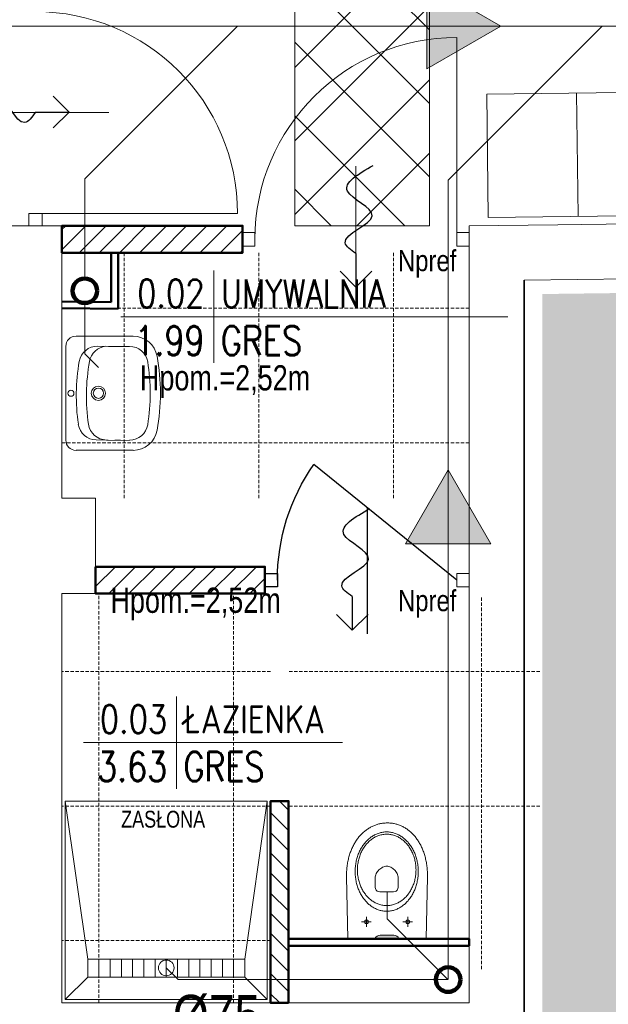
# Model space of a CAD drawing. Header units: millimetres. Extents: x -523 to 1404227, y -783705 to 1038705.
# Tile 105 of 256: x 448706 to 451329, y 138032 to 142422. Entities that reach past the tile are written whole.
import ezdxf
from ezdxf.enums import TextEntityAlignment as Align

# ---------------------------------------------------------------- set-up
doc = ezdxf.new("R2010")
doc.units = ezdxf.units.MM
doc.linetypes.add('DASHEDX2', pattern=[1.5, 1, -0.5])
doc.linetypes.add('DIVIDEX2', pattern=[2.5, 1, -0.5, 0, -0.5, 0, -0.5])
for name, color, linetype, lineweight in [('2. Obrys', 7, 'Continuous', 30), ('BA_drz', 7, 'Continuous', 18), ('BA_KS_ist.', 34, 'Continuous', 13), ('BA_met', 7, 'Continuous', 18), ('BA_txs', 2, 'Continuous', 18), ('Cienka', 7, 'Continuous', 18), ('MM_KS_OPISY', 7, 'Continuous', 9), ('mm_sprężone', 7, 'Continuous', 50), ('mm_Wentylacja', 5, 'Continuous', 50), ('mm_wentylacja_bloki', 7, 'Continuous', 18), ('PG_PRZERYWANE_ŚREDNIE', 1, 'DASHEDX2', 18), ('PG_WIDOKOWE_CIENKIE', 7, 'Continuous', 18), ('PG_WYPOSAŻENIE', 1, 'Continuous', 18), ('PG_ŚCIANY_DZIAŁOWE', 3, 'Continuous', 18), ('PG_ŚCIANY_SŁUPY', 4, 'Continuous', 35), ('Przekrojowa', 60, 'Continuous', 18), ('WYPOSAŻENIE GARAŻU', 253, 'Continuous', 5)]:
    doc.layers.add(name, color=color, linetype=linetype, lineweight=lineweight)
doc.styles.add('BIKTC', font='bikromsw.shx', dxfattribs={"width": 0.8})
doc.styles.add('BIKTS', font='bikromsw.shx', dxfattribs={"width": 0.85})
doc.styles.add('ROMANS', font='romans', dxfattribs={"width": 0.7})
doc.styles.get("Standard").update_dxf_attribs({"font": 'arial.ttf'})

# ---------------------------------------------------------------- blocks, each defined once
blk = doc.blocks.new('A$Cf7835451')
at = {"layer": 'PG_WIDOKOWE_CIENKIE', "lineweight": 18}
for p, q in [((29.97, 50.9), (4.55, 50.9)), ((0, 4.55), (0, 46.36)), ((13.56, 46.28), (18.9, 46.36)), ((17.27, 46.25), (17.27, 46.33)), ((18.09, 46.3), (28.43, 46.46)), ((19.09, 46.31), (19.09, 46.36)), ((24.43, 46.36), (21.8, 46.36)), ((21.8, 46.36), (21.8, 46.36)), ((21.82, 46.36), (21.82, 46.36)), ((22.54, 46.36), (22.54, 46.41)), ((23.62, 46.36), (23.62, 46.38)), ((14.2, 4.47), (19.54, 4.55)), ((17.27, 4.51), (17.27, 4.6)), ((28.43, 4.55), (19.09, 4.55)), ((29.97, 0), (4.55, 0))]:
    blk.add_line(p, q, dxfattribs=at)
for centre, radius in [((2.27, 25.45), 1.36), ((14.54, 25.45), 3.18), ((14.54, 25.45), 2.27)]:
    blk.add_circle(centre, radius, dxfattribs=at)
for centre, radius, start, end in [((4.55, 46.36), 4.55, 90, 180), ((29.97, 40), 10.91, 10.2403, 90), ((13.68, 38.1), 8.18, 90.8747, 171.7206), ((18.21, 38.12), 8.18, 90.8747, 171.7206), ((28.43, 38.18), 8.18, 9.1541, 90), ((-50.54, 25.45), 92.72, 349.7597, 10.2403), ((92.84, 26.58), 88.17, 171.7206, 190.0289), ((97.37, 26.6), 88.17, 171.7206, 190.0289), ((-50.54, 25.45), 88.17, 350.8459, 9.1541), ((14.07, 12.65), 8.18, 190.0289, 270.8747), ((18.6, 12.67), 8.18, 190.0289, 264.7924), ((28.43, 12.73), 8.18, 270, 350.8459), ((29.97, 10.91), 10.91, 270, 349.7597), ((4.55, 4.55), 4.55, 180, 270)]:
    blk.add_arc(centre, radius, start, end, dxfattribs=at)
blk = doc.blocks.new('jamb')
blk.add_lwpolyline([(-0.5, -0.5), (-0.5, 0.5), (0.5, 0.5), (0.5, -0.5)], close=True)
blk = doc.blocks.new('dr1h901')
at = {"color": 0}
blk.add_line((-0.5, 0), (-0.5, 1), dxfattribs=at)
blk.add_line((0, 0.3622), (0, -0.2655))
blk.add_arc((-0.5, 0), 1, 0, 90, dxfattribs=at)
blk = doc.blocks.new('A$C6b6b2cc1')
at = {"color": 5, "lineweight": 20}
for p, q in [((17.9, 91), (29.9, 91)), ((17.9, 0), (29.9, 0))]:
    blk.add_line(p, q, dxfattribs=at)
for p, q in [((20.9, 85.5), (20.9, 91)), ((20.9, 91), (26.9, 91)), ((26.9, 91), (26.9, 85.5)), ((26.9, 85.5), (20.9, 85.5))]:
    blk.add_line(p, q)
at = {"color": 0, "extrusion": (0, 0, -1)}
blk.add_line((23.9, 5.5), (75.47, 69.26), dxfattribs=at)
at = {"extrusion": (0, 0, -1)}
blk.add_line((56.49, 45.5), (0, 45.5), dxfattribs=at)
at = {"color": 0, "extrusion": (0, 0, -1)}
blk.add_arc((-23.9, -4.5), 90, 90, 124.9595, dxfattribs=at)
at = {"layer": 'WYPOSAŻENIE GARAŻU', "color": 240, "xscale": 5.5, "yscale": 5.999999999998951, "zscale": 5.5, "rotation": 90}
blk.add_blockref('jamb', (23.9, 2.75), dxfattribs=at)
blk = doc.blocks.new('bikmet')
blk.add_line((0, 1.65), (0, -1.65))
at = {"style": 'ROMANS', "width": 0.8}
blk.add_attdef('NRPOM', text='', height=1, dxfattribs=at).set_placement((-0.333, 0.333), align=Align.RIGHT)
blk.add_attdef('NWAPOM', (0.25, 0.333), '', height=1, dxfattribs=at)
blk.add_attdef('RAREA', text='', height=1.042, dxfattribs=at).set_placement((-0.333, -0.333), align=Align.TOP_RIGHT)
blk.add_attdef('PODLOGA', text='', height=1.042, dxfattribs=at).set_placement((0.25, -0.333), align=Align.TOP_LEFT)
blk = doc.blocks.new('A$C9dc6be50')
at = {"lineweight": 18}
h = blk.add_hatch(color=1, dxfattribs=at)
h.dxf.hatch_style = 1
h.paths.add_polyline_path([(1.64, 21.13), (1.53, 21.9), (1.25, 22.52), (0.86, 22.98), (0.42, 23.27), (0, 23.37), (0, 12.77), (0.42, 12.87), (0.86, 13.16), (1.25, 13.62), (1.53, 14.24), (1.64, 15.01)])
at = {"color": 1, "lineweight": 13}
for p, q in [((27.71, 36.15), (0, 35.6)), ((28.32, 36.15), (27.71, 36.15)), ((28.92, 36.14), (28.32, 36.15)), ((29.52, 36.12), (28.92, 36.14)), ((30.11, 36.09), (29.52, 36.12)), ((30.69, 36.05), (30.11, 36.09)), ((31.27, 36), (30.69, 36.05)), ((31.84, 35.94), (31.27, 36)), ((32.4, 35.88), (31.84, 35.94)), ((32.96, 35.8), (32.4, 35.88)), ((33.51, 35.72), (32.96, 35.8)), ((34.05, 35.63), (33.51, 35.72)), ((34.59, 35.53), (34.05, 35.63)), ((35.12, 35.42), (34.59, 35.53)), ((35.65, 35.3), (35.12, 35.42)), ((36.16, 35.17), (35.65, 35.3)), ((36.67, 35.04), (36.16, 35.17)), ((22.36, 30.6), (22.83, 30.77)), ((22.83, 30.77), (23.31, 30.94)), ((23.31, 30.94), (23.79, 31.09)), ((23.79, 31.09), (24.28, 31.23)), ((24.28, 31.23), (24.78, 31.36)), ((24.78, 31.36), (25.29, 31.48)), ((25.29, 31.48), (25.8, 31.59)), ((25.8, 31.59), (26.31, 31.69)), ((26.31, 31.69), (26.83, 31.77)), ((26.83, 31.77), (27.36, 31.84)), ((27.09, 30.64), (27.6, 30.73)), ((27.36, 31.84), (27.89, 31.9)), ((27.6, 30.73), (28.12, 30.81)), ((27.89, 31.9), (28.43, 31.94)), ((28.12, 30.81), (28.65, 30.88)), ((28.43, 31.94), (28.97, 31.98)), ((28.65, 30.88), (29.18, 30.93)), ((28.97, 31.98), (29.52, 32)), ((29.18, 30.93), (29.72, 30.97)), ((29.52, 32), (30.07, 32)), ((29.72, 30.97), (30.26, 30.99)), ((30.07, 32), (30.62, 32)), ((30.26, 30.99), (30.8, 31)), ((30.62, 32), (31.16, 31.98)), ((30.8, 31), (30.8, 30.99)), ((30.8, 31), (31.35, 30.99)), ((31.16, 31.98), (31.7, 31.94)), ((31.35, 30.99), (31.89, 30.97)), ((31.7, 31.94), (32.24, 31.9)), ((31.89, 30.97), (32.43, 30.93)), ((32.24, 31.9), (32.77, 31.84)), ((32.43, 30.93), (32.96, 30.88)), ((32.77, 31.84), (33.3, 31.77)), ((32.96, 30.88), (33.48, 30.81)), ((33.3, 31.77), (33.82, 31.69)), ((33.48, 30.81), (34, 30.73)), ((33.82, 31.69), (34.33, 31.59)), ((34, 30.73), (34.52, 30.64)), ((34.33, 31.59), (34.84, 31.48)), ((34.84, 31.48), (35.35, 31.36)), ((35.35, 31.36), (35.85, 31.23)), ((35.85, 31.23), (36.34, 31.09)), ((36.34, 31.09), (36.82, 30.94)), ((37.17, 34.9), (36.67, 35.04)), ((36.82, 30.94), (37.3, 30.77)), ((37.67, 34.75), (37.17, 34.9)), ((37.3, 30.77), (37.77, 30.6)), ((38.16, 34.59), (37.67, 34.75)), ((38.64, 34.43), (38.16, 34.59)), ((39.11, 34.26), (38.64, 34.43)), ((39.58, 34.08), (39.11, 34.26)), ((40.04, 33.89), (39.58, 34.08)), ((40.49, 33.7), (40.04, 33.89)), ((40.93, 33.5), (40.49, 33.7)), ((41.37, 33.29), (40.93, 33.5)), ((41.79, 33.08), (41.37, 33.29)), ((42.21, 32.85), (41.79, 33.08)), ((42.63, 32.63), (42.21, 32.85)), ((43.03, 32.39), (42.63, 32.63)), ((43.42, 32.15), (43.03, 32.39)), ((43.81, 31.9), (43.42, 32.15)), ((44.19, 31.65), (43.81, 31.9)), ((44.56, 31.39), (44.19, 31.65)), ((44.92, 31.13), (44.56, 31.39)), ((45.28, 30.86), (44.92, 31.13)), ((45.62, 30.58), (45.28, 30.86)), ((9.87, 27.32), (5.37, 27.32)), ((6.91, 27.73), (6.8, 27.32)), ((6.8, 27.32), (6.91, 26.91)), ((7.21, 28.03), (6.91, 27.73)), ((6.91, 26.91), (7.21, 26.62)), ((7.62, 28.14), (7.21, 28.03)), ((7.21, 26.62), (7.62, 26.5)), ((7.62, 29.5), (7.62, 25.14)), ((8.03, 28.03), (7.62, 28.14)), ((7.62, 26.5), (8.03, 26.62)), ((8.32, 27.73), (8.03, 28.03)), ((8.03, 26.62), (8.32, 26.91)), ((8.44, 27.32), (8.32, 27.73)), ((8.32, 26.91), (8.44, 27.32)), ((15.73, 26.17), (16.04, 26.5)), ((16.04, 26.5), (16.36, 26.82)), ((16.36, 26.82), (16.69, 27.13)), ((16.69, 27.13), (17.03, 27.44)), ((17.03, 27.44), (17.38, 27.73)), ((17.38, 27.73), (17.75, 28.02)), ((17.75, 28.02), (18.12, 28.3)), ((18.12, 28.3), (18.5, 28.57)), ((18.5, 28.57), (18.9, 28.83)), ((18.53, 26.24), (18.86, 26.56)), ((18.86, 26.56), (19.2, 26.87)), ((18.9, 28.83), (19.3, 29.09)), ((19.2, 26.87), (19.56, 27.17)), ((19.3, 29.09), (19.71, 29.33)), ((19.56, 27.17), (19.92, 27.46)), ((19.71, 29.33), (20.13, 29.57)), ((19.92, 27.46), (20.3, 27.74)), ((20.13, 29.57), (20.56, 29.79)), ((20.3, 27.74), (20.69, 28.01)), ((20.56, 29.79), (21, 30.01)), ((20.69, 28.01), (21.09, 28.27)), ((21, 30.01), (21.45, 30.22)), ((21.09, 28.27), (21.5, 28.52)), ((21.45, 30.22), (21.9, 30.41)), ((21.5, 28.52), (21.92, 28.76)), ((21.9, 30.41), (22.36, 30.6)), ((21.92, 28.76), (22.34, 28.99)), ((22.34, 28.99), (22.78, 29.21)), ((22.78, 29.21), (23.23, 29.42)), ((23.23, 29.42), (23.68, 29.62)), ((23.68, 29.62), (24.15, 29.8)), ((24.15, 29.8), (24.62, 29.97)), ((24.62, 29.97), (25.1, 30.13)), ((25.1, 30.13), (25.58, 30.28)), ((25.58, 30.28), (26.08, 30.41)), ((26.08, 30.41), (26.58, 30.53)), ((26.58, 30.53), (27.09, 30.64)), ((34.52, 30.64), (35.03, 30.53)), ((35.03, 30.53), (35.53, 30.41)), ((35.53, 30.41), (36.02, 30.28)), ((36.02, 30.28), (36.51, 30.13)), ((36.51, 30.13), (36.99, 29.97)), ((36.99, 29.97), (37.46, 29.8)), ((37.46, 29.8), (37.92, 29.62)), ((37.77, 30.6), (38.23, 30.41)), ((37.92, 29.62), (38.38, 29.42)), ((38.23, 30.41), (38.69, 30.22)), ((38.38, 29.42), (38.83, 29.21)), ((38.69, 30.22), (39.13, 30.01)), ((38.83, 29.21), (39.26, 28.99)), ((39.13, 30.01), (39.57, 29.79)), ((39.26, 28.99), (39.69, 28.76)), ((39.57, 29.79), (40, 29.57)), ((39.69, 28.76), (40.11, 28.52)), ((40, 29.57), (40.42, 29.33)), ((40.11, 28.52), (40.52, 28.27)), ((40.42, 29.33), (40.83, 29.09)), ((40.52, 28.27), (40.92, 28.01)), ((40.83, 29.09), (41.24, 28.83)), ((40.92, 28.01), (41.31, 27.74)), ((41.24, 28.83), (41.63, 28.57)), ((41.31, 27.74), (41.68, 27.46)), ((41.63, 28.57), (42.01, 28.3)), ((41.68, 27.46), (42.05, 27.17)), ((42.01, 28.3), (42.38, 28.02)), ((42.05, 27.17), (42.4, 26.87)), ((42.38, 28.02), (42.75, 27.73)), ((42.4, 26.87), (42.75, 26.56)), ((42.75, 27.73), (43.1, 27.44)), ((42.75, 26.56), (43.08, 26.24)), ((43.1, 27.44), (43.44, 27.13)), ((43.44, 27.13), (43.77, 26.82)), ((43.77, 26.82), (44.09, 26.5)), ((44.09, 26.5), (44.4, 26.17)), ((45.96, 30.3), (45.62, 30.58)), ((46.29, 30.01), (45.96, 30.3)), ((46.61, 29.71), (46.29, 30.01)), ((46.92, 29.41), (46.61, 29.71)), ((47.22, 29.11), (46.92, 29.41)), ((47.51, 28.8), (47.22, 29.11)), ((47.79, 28.49), (47.51, 28.8)), ((48.07, 28.17), (47.79, 28.49)), ((48.33, 27.84), (48.07, 28.17)), ((48.59, 27.51), (48.33, 27.84)), ((48.83, 27.18), (48.59, 27.51)), ((49.07, 26.84), (48.83, 27.18)), ((49.3, 26.5), (49.07, 26.84)), ((49.51, 26.15), (49.3, 26.5)), ((0.42, 23.27), (0, 23.37)), ((0.86, 22.98), (0.42, 23.27)), ((1.25, 22.52), (0.86, 22.98)), ((1.53, 21.9), (1.25, 22.52)), ((13.03, 21.74), (13.18, 22.14)), ((13.18, 22.14), (13.34, 22.54)), ((13.34, 22.54), (13.52, 22.93)), ((13.52, 22.93), (13.71, 23.31)), ((13.71, 23.31), (13.92, 23.69)), ((13.92, 23.69), (14.14, 24.06)), ((14.14, 24.06), (14.37, 24.43)), ((14.37, 24.43), (14.62, 24.79)), ((14.62, 24.79), (14.88, 25.15)), ((14.88, 25.15), (15.15, 25.5)), ((15.15, 25.5), (15.44, 25.84)), ((15.44, 25.84), (15.73, 26.17)), ((15.6, 21.82), (15.77, 22.22)), ((15.77, 22.22), (15.95, 22.62)), ((15.95, 22.62), (16.14, 23.02)), ((16.14, 23.02), (16.35, 23.4)), ((16.35, 23.4), (16.57, 23.78)), ((16.57, 23.78), (16.81, 24.16)), ((16.81, 24.16), (17.07, 24.52)), ((17.07, 24.52), (17.33, 24.88)), ((17.33, 24.88), (17.61, 25.23)), ((17.61, 25.23), (17.9, 25.58)), ((17.9, 25.58), (18.21, 25.91)), ((18.21, 25.91), (18.53, 26.24)), ((21.16, 21.64), (21.38, 22.17)), ((21.38, 22.17), (21.71, 22.55)), ((21.71, 22.55), (22.11, 22.8)), ((22.11, 22.8), (22.53, 22.95)), ((22.53, 22.95), (22.94, 23.02)), ((22.94, 23.02), (23.29, 23.04)), ((23.29, 23.04), (27.14, 23.05)), ((27.14, 23.05), (27.67, 23.02)), ((27.67, 23.02), (28.18, 22.93)), ((28.18, 22.93), (28.68, 22.78)), ((28.68, 22.78), (29.16, 22.58)), ((29.16, 22.58), (29.62, 22.34)), ((29.62, 22.34), (30.05, 22.06)), ((30.05, 22.06), (30.46, 21.74)), ((43.08, 26.24), (43.4, 25.91)), ((43.4, 25.91), (43.7, 25.58)), ((43.7, 25.58), (43.99, 25.23)), ((43.99, 25.23), (44.27, 24.88)), ((44.27, 24.88), (44.54, 24.52)), ((44.4, 26.17), (44.7, 25.84)), ((44.54, 24.52), (44.79, 24.16)), ((44.7, 25.84), (44.98, 25.5)), ((44.79, 24.16), (45.03, 23.78)), ((44.98, 25.5), (45.25, 25.15)), ((45.03, 23.78), (45.26, 23.4)), ((45.25, 25.15), (45.51, 24.79)), ((45.26, 23.4), (45.47, 23.02)), ((45.47, 23.02), (45.66, 22.62)), ((45.51, 24.79), (45.76, 24.43)), ((45.66, 22.62), (45.84, 22.22)), ((45.76, 24.43), (45.99, 24.06)), ((45.84, 22.22), (46, 21.82)), ((45.99, 24.06), (46.21, 23.69)), ((46.21, 23.69), (46.42, 23.31)), ((46.42, 23.31), (46.61, 22.93)), ((46.61, 22.93), (46.79, 22.54)), ((46.79, 22.54), (46.95, 22.14)), ((46.95, 22.14), (47.1, 21.74)), ((49.72, 25.8), (49.51, 26.15)), ((49.92, 25.45), (49.72, 25.8)), ((50.11, 25.09), (49.92, 25.45)), ((50.29, 24.73), (50.11, 25.09)), ((50.46, 24.36), (50.29, 24.73)), ((50.62, 23.99), (50.46, 24.36)), ((50.76, 23.62), (50.62, 23.99)), ((50.9, 23.24), (50.76, 23.62)), ((51.03, 22.86), (50.9, 23.24)), ((51.15, 22.47), (51.03, 22.86)), ((51.26, 22.09), (51.15, 22.47)), ((51.35, 21.7), (51.26, 22.09)), ((1.64, 21.13), (1.53, 21.9)), ((1.64, 15.01), (1.64, 21.13)), ((12.37, 17.94), (12.38, 18.38)), ((12.38, 17.5), (12.37, 17.94)), ((12.38, 18.38), (12.4, 18.81)), ((12.4, 18.81), (12.45, 19.24)), ((12.45, 19.24), (12.5, 19.67)), ((12.5, 19.67), (12.58, 20.09)), ((12.58, 20.09), (12.67, 20.51)), ((12.67, 20.51), (12.77, 20.92)), ((12.77, 20.92), (12.89, 21.33)), ((12.89, 21.33), (13.03, 21.74)), ((14.89, 17.94), (14.9, 18.39)), ((14.9, 17.49), (14.89, 17.94)), ((14.89, 17.94), (14.89, 17.94)), ((14.9, 18.39), (14.92, 18.83)), ((14.92, 18.83), (14.97, 19.27)), ((14.97, 19.27), (15.03, 19.71)), ((15.03, 19.71), (15.11, 20.14)), ((15.11, 20.14), (15.21, 20.57)), ((15.21, 20.57), (15.33, 20.99)), ((15.33, 20.99), (15.46, 21.41)), ((15.46, 21.41), (15.6, 21.82)), ((21.07, 20.93), (21.16, 21.64)), ((21.07, 18.17), (21.07, 20.93)), ((21.07, 14.95), (21.07, 18.17)), ((30.46, 21.74), (30.84, 21.39)), ((30.84, 21.39), (31.18, 21.01)), ((31.18, 21.01), (31.49, 20.6)), ((31.49, 20.6), (31.76, 20.18)), ((31.76, 20.18), (31.99, 19.74)), ((31.99, 19.74), (32.17, 19.3)), ((32.17, 19.3), (32.3, 18.85)), ((32.3, 18.85), (32.39, 18.39)), ((32.39, 18.39), (32.41, 17.94)), ((32.41, 17.94), (32.39, 17.49)), ((46, 21.82), (46.15, 21.41)), ((46.15, 21.41), (46.28, 20.99)), ((46.28, 20.99), (46.39, 20.57)), ((46.39, 20.57), (46.49, 20.14)), ((46.49, 20.14), (46.57, 19.71)), ((46.57, 19.71), (46.64, 19.27)), ((46.64, 19.27), (46.68, 18.83)), ((46.68, 18.83), (46.71, 18.39)), ((46.71, 18.39), (46.72, 17.94)), ((46.72, 17.94), (46.71, 17.49)), ((46.72, 17.94), (46.72, 17.94)), ((47.1, 21.74), (47.24, 21.33)), ((47.24, 21.33), (47.36, 20.92)), ((47.36, 20.92), (47.46, 20.51)), ((47.46, 20.51), (47.55, 20.09)), ((47.55, 20.09), (47.63, 19.67)), ((47.63, 19.67), (47.68, 19.24)), ((47.68, 19.24), (47.73, 18.81)), ((47.73, 18.81), (47.75, 18.38)), ((47.75, 18.38), (47.76, 17.94)), ((47.76, 17.94), (47.75, 17.5)), ((47.76, 17.94), (47.76, 17.94)), ((51.44, 21.31), (51.35, 21.7)), ((51.52, 20.91), (51.44, 21.31)), ((51.58, 20.51), (51.52, 20.91)), ((51.64, 20.11), (51.58, 20.51)), ((51.68, 19.71), (51.64, 20.11)), ((51.71, 19.3), (51.68, 19.71)), ((51.73, 18.9), (51.71, 19.3)), ((51.71, 17.25), (51.73, 17.66)), ((51.75, 18.49), (51.73, 18.9)), ((51.73, 17.66), (51.75, 18.07)), ((51.75, 18.07), (51.75, 18.49)), ((1.25, 13.62), (0.86, 13.16)), ((1.53, 14.24), (1.25, 13.62)), ((1.64, 15.01), (1.53, 14.24)), ((12.4, 17.07), (12.38, 17.5)), ((12.45, 16.64), (12.4, 17.07)), ((12.5, 16.21), (12.45, 16.64)), ((12.58, 15.79), (12.5, 16.21)), ((12.67, 15.37), (12.58, 15.79)), ((12.77, 14.96), (12.67, 15.37)), ((12.89, 14.55), (12.77, 14.96)), ((13.03, 14.14), (12.89, 14.55)), ((13.18, 13.74), (13.03, 14.14)), ((13.34, 13.35), (13.18, 13.74)), ((13.52, 12.96), (13.34, 13.35)), ((14.92, 17.05), (14.9, 17.49)), ((14.97, 16.61), (14.92, 17.05)), ((15.03, 16.17), (14.97, 16.61)), ((15.11, 15.74), (15.03, 16.17)), ((15.21, 15.31), (15.11, 15.74)), ((15.33, 14.89), (15.21, 15.31)), ((15.46, 14.48), (15.33, 14.89)), ((15.6, 14.06), (15.46, 14.48)), ((15.77, 13.66), (15.6, 14.06)), ((15.95, 13.26), (15.77, 13.66)), ((16.14, 12.87), (15.95, 13.26)), ((21.16, 14.24), (21.07, 14.95)), ((21.07, 14.95), (21.07, 14.94)), ((21.38, 13.7), (21.16, 14.24)), ((21.71, 13.32), (21.38, 13.7)), ((22.1, 13.07), (21.71, 13.32)), ((29.14, 13.3), (28.66, 13.1)), ((29.6, 13.54), (29.14, 13.3)), ((30.04, 13.82), (29.6, 13.54)), ((30.45, 14.14), (30.04, 13.82)), ((30.83, 14.5), (30.45, 14.14)), ((31.18, 14.88), (30.83, 14.5)), ((31.49, 15.28), (31.18, 14.88)), ((31.76, 15.7), (31.49, 15.28)), ((31.99, 16.14), (31.76, 15.7)), ((32.17, 16.59), (31.99, 16.14)), ((32.3, 17.04), (32.17, 16.59)), ((32.39, 17.49), (32.3, 17.04)), ((45.66, 13.26), (45.47, 12.87)), ((45.84, 13.66), (45.66, 13.26)), ((46, 14.06), (45.84, 13.66)), ((46.15, 14.48), (46, 14.06)), ((46.28, 14.89), (46.15, 14.48)), ((46.39, 15.31), (46.28, 14.89)), ((46.49, 15.74), (46.39, 15.31)), ((46.57, 16.17), (46.49, 15.74)), ((46.64, 16.61), (46.57, 16.17)), ((46.79, 13.35), (46.61, 12.96)), ((46.68, 17.05), (46.64, 16.61)), ((46.71, 17.49), (46.68, 17.05)), ((46.95, 13.74), (46.79, 13.35)), ((47.1, 14.14), (46.95, 13.74)), ((47.24, 14.55), (47.1, 14.14)), ((47.36, 14.96), (47.24, 14.55)), ((47.46, 15.37), (47.36, 14.96)), ((47.55, 15.79), (47.46, 15.37)), ((47.63, 16.21), (47.55, 15.79)), ((47.68, 16.64), (47.63, 16.21)), ((47.73, 17.07), (47.68, 16.64)), ((47.75, 17.5), (47.73, 17.07)), ((50.8, 12.91), (50.93, 13.29)), ((50.93, 13.29), (51.05, 13.67)), ((51.05, 13.67), (51.17, 14.06)), ((51.17, 14.06), (51.27, 14.45)), ((51.27, 14.45), (51.36, 14.84)), ((51.36, 14.84), (51.45, 15.24)), ((51.45, 15.24), (51.52, 15.64)), ((51.52, 15.64), (51.58, 16.04)), ((51.58, 16.04), (51.64, 16.44)), ((51.64, 16.44), (51.68, 16.85)), ((51.68, 16.85), (51.71, 17.25)), ((0.42, 12.87), (0, 12.77)), ((0.86, 13.16), (0.42, 12.87)), ((9.87, 8.91), (5.37, 8.91)), ((6.91, 9.32), (6.8, 8.91)), ((6.8, 8.91), (6.91, 8.5)), ((7.21, 9.62), (6.91, 9.32)), ((7.62, 9.73), (7.21, 9.62)), ((7.62, 11.09), (7.62, 6.73)), ((8.03, 9.62), (7.62, 9.73)), ((8.32, 9.32), (8.03, 9.62)), ((8.44, 8.91), (8.32, 9.32)), ((8.32, 8.5), (8.44, 8.91)), ((13.71, 12.57), (13.52, 12.96)), ((13.92, 12.19), (13.71, 12.57)), ((14.14, 11.82), (13.92, 12.19)), ((14.37, 11.45), (14.14, 11.82)), ((14.62, 11.09), (14.37, 11.45)), ((14.88, 10.73), (14.62, 11.09)), ((15.15, 10.39), (14.88, 10.73)), ((15.44, 10.04), (15.15, 10.39)), ((15.73, 9.71), (15.44, 10.04)), ((16.04, 9.38), (15.73, 9.71)), ((16.36, 9.06), (16.04, 9.38)), ((16.35, 12.48), (16.14, 12.87)), ((16.57, 12.1), (16.35, 12.48)), ((16.69, 8.75), (16.36, 9.06)), ((16.81, 11.72), (16.57, 12.1)), ((17.07, 11.36), (16.81, 11.72)), ((17.33, 11), (17.07, 11.36)), ((17.61, 10.65), (17.33, 11)), ((17.9, 10.3), (17.61, 10.65)), ((18.21, 9.97), (17.9, 10.3)), ((18.53, 9.64), (18.21, 9.97)), ((18.86, 9.32), (18.53, 9.64)), ((19.2, 9.01), (18.86, 9.32)), ((19.56, 8.71), (19.2, 9.01)), ((22.52, 12.92), (22.1, 13.07)), ((22.92, 12.85), (22.52, 12.92)), ((23.27, 12.83), (22.92, 12.85)), ((27.12, 12.83), (23.27, 12.83)), ((27.64, 12.86), (27.12, 12.83)), ((28.16, 12.95), (27.64, 12.86)), ((28.66, 13.1), (28.16, 12.95)), ((42.4, 9.01), (42.05, 8.71)), ((42.75, 9.32), (42.4, 9.01)), ((43.08, 9.64), (42.75, 9.32)), ((43.4, 9.97), (43.08, 9.64)), ((43.7, 10.3), (43.4, 9.97)), ((43.77, 9.06), (43.44, 8.75)), ((43.99, 10.65), (43.7, 10.3)), ((44.09, 9.38), (43.77, 9.06)), ((44.27, 11), (43.99, 10.65)), ((44.4, 9.71), (44.09, 9.38)), ((44.54, 11.36), (44.27, 11)), ((44.7, 10.04), (44.4, 9.71)), ((44.79, 11.72), (44.54, 11.36)), ((44.98, 10.39), (44.7, 10.04)), ((45.03, 12.1), (44.79, 11.72)), ((45.25, 10.73), (44.98, 10.39)), ((45.26, 12.48), (45.03, 12.1)), ((45.51, 11.09), (45.25, 10.73)), ((45.47, 12.87), (45.26, 12.48)), ((45.76, 11.45), (45.51, 11.09)), ((45.99, 11.82), (45.76, 11.45)), ((46.21, 12.19), (45.99, 11.82)), ((46.42, 12.57), (46.21, 12.19)), ((46.61, 12.96), (46.42, 12.57)), ((48.44, 8.63), (48.69, 8.97)), ((48.69, 8.97), (48.93, 9.31)), ((48.93, 9.31), (49.16, 9.65)), ((49.16, 9.65), (49.38, 10)), ((49.38, 10), (49.59, 10.35)), ((49.59, 10.35), (49.79, 10.7)), ((49.79, 10.7), (49.98, 11.06)), ((49.98, 11.06), (50.16, 11.42)), ((50.16, 11.42), (50.34, 11.79)), ((50.34, 11.79), (50.5, 12.16)), ((50.5, 12.16), (50.65, 12.53)), ((50.65, 12.53), (50.8, 12.91)), ((6.91, 8.5), (7.21, 8.21)), ((7.21, 8.21), (7.62, 8.09)), ((7.62, 8.09), (8.03, 8.21)), ((8.03, 8.21), (8.32, 8.5)), ((17.03, 8.45), (16.69, 8.75)), ((17.38, 8.15), (17.03, 8.45)), ((17.75, 7.86), (17.38, 8.15)), ((18.12, 7.58), (17.75, 7.86)), ((18.5, 7.31), (18.12, 7.58)), ((18.9, 7.05), (18.5, 7.31)), ((19.3, 6.79), (18.9, 7.05)), ((19.71, 6.55), (19.3, 6.79)), ((19.92, 8.42), (19.56, 8.71)), ((20.13, 6.31), (19.71, 6.55)), ((20.3, 8.14), (19.92, 8.42)), ((20.56, 6.09), (20.13, 6.31)), ((20.69, 7.87), (20.3, 8.14)), ((21, 5.87), (20.56, 6.09)), ((21.09, 7.61), (20.69, 7.87)), ((21.45, 5.67), (21, 5.87)), ((21.5, 7.36), (21.09, 7.61)), ((21.9, 5.47), (21.45, 5.67)), ((21.92, 7.12), (21.5, 7.36)), ((22.36, 5.28), (21.9, 5.47)), ((22.34, 6.89), (21.92, 7.12)), ((22.78, 6.67), (22.34, 6.89)), ((22.83, 5.11), (22.36, 5.28)), ((23.23, 6.46), (22.78, 6.67)), ((23.31, 4.95), (22.83, 5.11)), ((23.68, 6.27), (23.23, 6.46)), ((23.79, 4.79), (23.31, 4.95)), ((24.15, 6.08), (23.68, 6.27)), ((24.28, 4.65), (23.79, 4.79)), ((24.62, 5.91), (24.15, 6.08)), ((24.78, 4.52), (24.28, 4.65)), ((25.1, 5.75), (24.62, 5.91)), ((25.29, 4.4), (24.78, 4.52)), ((25.58, 5.6), (25.1, 5.75)), ((25.8, 4.29), (25.29, 4.4)), ((26.08, 5.47), (25.58, 5.6)), ((26.58, 5.35), (26.08, 5.47)), ((27.09, 5.24), (26.58, 5.35)), ((27.6, 5.15), (27.09, 5.24)), ((28.12, 5.07), (27.6, 5.15)), ((28.65, 5), (28.12, 5.07)), ((29.18, 4.95), (28.65, 5)), ((29.72, 4.91), (29.18, 4.95)), ((30.26, 4.89), (29.72, 4.91)), ((30.8, 4.88), (30.26, 4.89)), ((31.35, 4.89), (30.8, 4.88)), ((30.8, 4.88), (30.8, 4.88)), ((31.89, 4.91), (31.35, 4.89)), ((32.43, 4.95), (31.89, 4.91)), ((32.96, 5), (32.43, 4.95)), ((33.48, 5.07), (32.96, 5)), ((34, 5.15), (33.48, 5.07)), ((34.52, 5.24), (34, 5.15)), ((34.84, 4.4), (34.33, 4.29)), ((35.03, 5.35), (34.52, 5.24)), ((35.35, 4.52), (34.84, 4.4)), ((35.53, 5.47), (35.03, 5.35)), ((35.85, 4.65), (35.35, 4.52)), ((36.02, 5.6), (35.53, 5.47)), ((36.34, 4.79), (35.85, 4.65)), ((36.51, 5.75), (36.02, 5.6)), ((36.82, 4.95), (36.34, 4.79)), ((36.99, 5.91), (36.51, 5.75)), ((37.3, 5.11), (36.82, 4.95)), ((37.46, 6.08), (36.99, 5.91)), ((37.77, 5.28), (37.3, 5.11)), ((37.92, 6.27), (37.46, 6.08)), ((38.23, 5.47), (37.77, 5.28)), ((38.38, 6.46), (37.92, 6.27)), ((38.69, 5.67), (38.23, 5.47)), ((38.83, 6.67), (38.38, 6.46)), ((39.13, 5.87), (38.69, 5.67)), ((39.26, 6.89), (38.83, 6.67)), ((39.57, 6.09), (39.13, 5.87)), ((39.69, 7.12), (39.26, 6.89)), ((40, 6.31), (39.57, 6.09)), ((40.11, 7.36), (39.69, 7.12)), ((40.42, 6.55), (40, 6.31)), ((40.52, 7.61), (40.11, 7.36)), ((40.83, 6.79), (40.42, 6.55)), ((40.92, 7.87), (40.52, 7.61)), ((41.24, 7.05), (40.83, 6.79)), ((41.31, 8.14), (40.92, 7.87)), ((41.63, 7.31), (41.24, 7.05)), ((41.68, 8.42), (41.31, 8.14)), ((42.01, 7.58), (41.63, 7.31)), ((42.05, 8.71), (41.68, 8.42)), ((42.38, 7.86), (42.01, 7.58)), ((42.75, 8.15), (42.38, 7.86)), ((43.1, 8.45), (42.75, 8.15)), ((43.44, 8.75), (43.1, 8.45)), ((43.68, 4.24), (44.06, 4.5)), ((44.06, 4.5), (44.43, 4.76)), ((44.43, 4.76), (44.79, 5.02)), ((44.79, 5.02), (45.14, 5.29)), ((45.14, 5.29), (45.48, 5.57)), ((45.48, 5.57), (45.82, 5.85)), ((45.82, 5.85), (46.15, 6.14)), ((46.15, 6.14), (46.46, 6.43)), ((46.46, 6.43), (46.77, 6.73)), ((46.77, 6.73), (47.07, 7.04)), ((47.07, 7.04), (47.36, 7.35)), ((47.36, 7.35), (47.65, 7.66)), ((47.65, 7.66), (47.92, 7.98)), ((47.92, 7.98), (48.19, 8.31)), ((48.19, 8.31), (48.44, 8.63)), ((0, 0.55), (27.71, 0)), ((26.31, 4.2), (25.8, 4.29)), ((26.83, 4.11), (26.31, 4.2)), ((27.36, 4.04), (26.83, 4.11)), ((27.89, 3.98), (27.36, 4.04)), ((27.71, 0), (28.32, 0)), ((28.43, 3.94), (27.89, 3.98)), ((28.32, 0), (28.91, 0.01)), ((28.97, 3.9), (28.43, 3.94)), ((28.91, 0.01), (29.51, 0.03)), ((29.52, 3.88), (28.97, 3.9)), ((29.51, 0.03), (30.09, 0.06)), ((30.07, 3.88), (29.52, 3.88)), ((30.62, 3.88), (30.07, 3.88)), ((30.07, 3.88), (30.07, 3.87)), ((30.09, 0.06), (30.67, 0.1)), ((31.16, 3.9), (30.62, 3.88)), ((30.67, 0.1), (31.24, 0.15)), ((31.7, 3.94), (31.16, 3.9)), ((31.24, 0.15), (31.81, 0.21)), ((32.24, 3.98), (31.7, 3.94)), ((31.81, 0.21), (32.37, 0.27)), ((32.77, 4.04), (32.24, 3.98)), ((32.37, 0.27), (32.92, 0.35)), ((33.3, 4.11), (32.77, 4.04)), ((32.92, 0.35), (33.47, 0.43)), ((33.82, 4.2), (33.3, 4.11)), ((33.47, 0.43), (34.01, 0.52)), ((34.33, 4.29), (33.82, 4.2)), ((34.01, 0.52), (34.54, 0.62)), ((34.54, 0.62), (35.07, 0.73)), ((35.07, 0.73), (35.59, 0.85)), ((35.59, 0.85), (36.1, 0.97)), ((36.1, 0.97), (36.61, 1.11)), ((36.61, 1.11), (37.1, 1.25)), ((37.1, 1.25), (37.59, 1.4)), ((37.59, 1.4), (38.08, 1.55)), ((38.08, 1.55), (38.56, 1.72)), ((38.56, 1.72), (39.02, 1.89)), ((39.02, 1.89), (39.49, 2.07)), ((39.49, 2.07), (39.94, 2.25)), ((39.94, 2.25), (40.39, 2.45)), ((40.39, 2.45), (40.83, 2.65)), ((40.83, 2.65), (41.26, 2.86)), ((41.26, 2.86), (41.68, 3.07)), ((41.68, 3.07), (42.1, 3.29)), ((42.1, 3.29), (42.51, 3.52)), ((42.51, 3.52), (42.91, 3.75)), ((42.91, 3.75), (43.3, 4)), ((43.3, 4), (43.68, 4.24))]:
    blk.add_line(p, q, dxfattribs=at)
blk = doc.blocks.new('podciecie')
at = {"layer": 'mm_Wentylacja', "color": 142, "lineweight": 30}
for p, q in [((23288, -37575.5), (23288, -37590.5)), ((23288, -37590.5), (23280.93, -37583.43)), ((23288, -37590.5), (23295.07, -37583.43))]:
    blk.add_line(p, q, dxfattribs=at)
blk.add_spline([(23288, -37575.5), (23283.25, -37570.75), (23295.25, -37558.75), (23284.25, -37547.75), (23295.75, -37536.25)], degree=3, dxfattribs=at)
blk = doc.blocks.new('A$C6810ecfa')
at = {"layer": 'BA_KS_ist.', "color": 18, "linetype": 'Continuous', "lineweight": 20, "ltscale": 25}
for centre in [(-579.31, 1891.75), (-417.37, 1584.64)]:
    blk.add_circle(centre, 5.5, dxfattribs=at)
blk = doc.blocks.new('A$C31e338d0')
at = {"lineweight": 20}
h = blk.add_hatch(dxfattribs=at)
h.set_pattern_fill('ANGLE', color=252, scale=20, angle=45)
h.set_pattern_definition([(45, (-151630.97, 278978.93), (-98.782817, 98.782817), [101.6, -38.1]), (135, (-151630.97, 278978.93), (-98.782817, -98.782817), [101.6, -38.1])])
h.paths.add_polyline_path([(375644.5, 18879.5), (373568.5, 18879.5), (373568.5, 13393.1), (379953.4, 13393.1), (379952.2, 22384.2), (379442.3, 22378), (379443.4, 22377.7), (375644.5, 22327.7)])
at = {"layer": 'PG_WIDOKOWE_CIENKIE', "lineweight": 18}
h = blk.add_hatch(dxfattribs=at)
h.set_pattern_fill('LINE', scale=20, angle=45)
h.set_pattern_definition([(45, (-151815.126, 350077.713), (-44.9012806, 44.9012806), [])])
h.paths.add_polyline_path([(374308.4, 22631.9), (373503.4, 22631.9), (373503.4, 22511.9), (374308.4, 22511.9)])
h = blk.add_hatch(dxfattribs=at)
h.set_pattern_fill('LINE', scale=20, angle=45)
h.set_pattern_definition([(45, (-151815.126, 349772.713), (-44.9012806, 44.9012806), [])])
h.paths.add_polyline_path([(374408.4, 21111.9), (373653.4, 21111.9), (373653.4, 20991.9), (374408.4, 20991.9)])
h = blk.add_hatch(dxfattribs=at)
h.set_pattern_fill('LINE', scale=20, angle=135)
h.set_pattern_definition([(135, (44532.52, -506151.6), (-44.9012806, -44.9012806), [])])
h.paths.add_polyline_path([(374513.4, 20066.9), (374513.4, 19166.9), (374433.4, 19166.9), (374433.4, 20066.9)])
at = {"layer": 'PG_WYPOSAŻENIE'}
h = blk.add_hatch(dxfattribs=at)
h.set_pattern_fill('ANSI37', color=251, scale=73)
h.set_pattern_definition([(45, (-151815.13, 350077.71), (-163.88967, 163.88967), []), (135, (-151815.13, 350077.71), (-163.88967, -163.88967), [])])
h.paths.add_polyline_path([(375141.2, 24306), (378719.9, 24306), (378719.9, 26290), (375141.2, 26290)], flags=16)
h.paths.add_polyline_path([(374541.2, 22631.9), (374541.2, 26890), (379183.4, 26890), (379183.4, 26716.9), (379319.9, 26716.9), (379319.9, 23706), (375141.2, 23706), (375141.2, 22631.9)])
at = {"lineweight": 20}
for p, q in [((375713.4, 22636.7), (375318.4, 22631.9)), ((375713.4, 22636.7), (376913.4, 22651.2)), ((376913.4, 22406.2), (375563.4, 22389.8)), ((373503.4, 19166.9), (374203.4, 19166.9)), ((373503.4, 19166.9), (375318.4, 19166.9))]:
    blk.add_line(p, q, dxfattribs=at)
at = {"layer": 'BA_met', "color": 18}
for p, q in [((373766.3, 22226.6), (375490.5, 22226.6)), ((373599.7, 20327.4), (374754.3, 20327.4))]:
    blk.add_line(p, q, dxfattribs=at)
at = {"layer": 'Cienka'}
for p, q in [((373503.4, 22631.9), (373268.4, 22631.9)), ((375318.4, 22631.9), (375318.4, 22511.9)), ((373503.4, 22511.9), (373503.4, 21416.9)), ((375318.4, 21416.9), (375318.4, 21296.9)), ((373503.4, 19166.9), (373503.4, 20096.9)), ((373503.4, 20096.9), (373503.4, 19166.9))]:
    blk.add_line(p, q, dxfattribs=at)
at = {"layer": 'PG_PRZERYWANE_ŚREDNIE', "color": 251, "lineweight": 15, "ltscale": 15}
for p, q in [((373781.3, 22511.9), (373781.3, 21416.9)), ((374381.3, 22511.9), (374381.3, 21416.9)), ((374981.3, 22511.9), (374981.3, 21416.9)), ((373503.4, 22264.4), (375318.4, 22264.4)), ((373503.4, 21664.4), (375318.4, 21664.4)), ((373668.4, 19166.9), (373668.4, 20981.9)), ((374268.4, 19166.9), (374268.4, 20981.9)), ((375373.4, 19316.9), (375373.4, 20981.9)), ((374433.4, 20644.9), (373503.4, 20644.9)), ((375633.4, 20644.9), (374513.4, 20644.9)), ((374433.4, 20044.9), (373503.4, 20044.9)), ((375633.4, 20044.9), (374513.4, 20044.9)), ((374433.4, 19444.9), (373503.4, 19444.9))]:
    blk.add_line(p, q, dxfattribs=at)
at = {"layer": 'PG_WIDOKOWE_CIENKIE', "color": 18, "lineweight": 50}
for p, q in [((373723.4, 22511.9), (373723.4, 22292.2)), ((373753.4, 22511.9), (373753.4, 22261.9)), ((373753.4, 22261.9), (373503.4, 22264.4)), ((373723.4, 22292.2), (373503.7, 22294.4)), ((374408.4, 21111.9), (374408.4, 20991.9)), ((373653.4, 20991.9), (374408.4, 20991.9)), ((374513.4, 20066.9), (374433.4, 20066.9)), ((374433.4, 19166.9), (374433.4, 20066.9)), ((375318.4, 19452), (374513.4, 19452)), ((375318.4, 19422), (374513.4, 19422))]:
    blk.add_line(p, q, dxfattribs=at)
blk.add_lwpolyline([(374308.4, 22511.9), (374308.4, 22511.9), (373503.4, 22511.9), (373503.4, 22511.9), (374308.4, 22511.9), (374308.4, 22631.9), (373503.4, 22631.9), (373503.4, 22631.9), (374308.4, 22631.9), (374308.4, 22631.9)], dxfattribs=at)
for points in [[(373503.4, 22631.9), (374308.4, 22631.9), (374308.4, 22511.9), (373503.4, 22511.9)], [(373653.4, 21111.9), (374408.4, 21111.9), (374408.4, 20991.9), (373653.4, 20991.9)], [(374513.4, 19166.9), (374513.4, 20066.9), (374433.4, 20066.9), (374433.4, 19166.9)], [(375318.4, 19422), (375318.4, 19452), (374513.4, 19452), (374513.4, 19422)]]:
    blk.add_lwpolyline(points, close=True, dxfattribs=at)
at = {"layer": 'PG_WYPOSAŻENIE', "color": 251}
blk.add_line((375796.8, 23224.4), (375803.5, 22674.5), dxfattribs=at)
at = {"layer": 'PG_WYPOSAŻENIE', "color": 18}
for p, q in [((373518.4, 20066.9), (373618.4, 19361.9)), ((374318.4, 19361.9), (374418.4, 20066.9)), ((374318.4, 19361.9), (373618.4, 19361.9)), ((373618.4, 19361.9), (373618.4, 19281.9)), ((373668.4, 19361.9), (373668.4, 19281.9)), ((373718.4, 19361.9), (373718.4, 19281.9)), ((373768.4, 19361.9), (373768.4, 19281.9)), ((373818.4, 19361.9), (373818.4, 19281.9)), ((373868.4, 19361.9), (373868.4, 19281.9)), ((373918.4, 19361.9), (373918.4, 19281.9)), ((373968.4, 19361.9), (373968.4, 19281.9)), ((374018.4, 19361.9), (374018.4, 19281.9)), ((374068.4, 19361.9), (374068.4, 19281.9)), ((374118.4, 19361.9), (374118.4, 19281.9)), ((374168.4, 19361.9), (374168.4, 19281.9)), ((374218.4, 19361.9), (374218.4, 19281.9)), ((374268.4, 19361.9), (374268.4, 19281.9)), ((374318.4, 19281.9), (374318.4, 19361.9)), ((373618.4, 19281.9), (373518.4, 19181.9)), ((373618.4, 19281.9), (374318.4, 19281.9)), ((374318.4, 19281.9), (374418.4, 19181.9))]:
    blk.add_line(p, q, dxfattribs=at)
at = {"layer": 'PG_WYPOSAŻENIE', "color": 251}
blk.add_lwpolyline([(374541.2, 22631.9), (374541.2, 26890), (379183.4, 26890), (379183.4, 26716.9), (379319.9, 26716.9), (379319.9, 23706), (375141.2, 23706), (375141.2, 22631.9), (374541.2, 22631.9)], dxfattribs=at)
blk.add_lwpolyline([(378203.3, 22703.6), (375403.5, 22669.6), (375396.8, 23219.6), (378196.6, 23253.5)], close=True, dxfattribs=at)
at = {"layer": 'PG_WYPOSAŻENIE', "color": 18}
blk.add_lwpolyline([(373518.4, 20066.9), (374418.4, 20066.9), (374418.4, 19181.9), (373518.4, 19181.9)], close=True, dxfattribs=at)
at = {"layer": 'PG_ŚCIANY_DZIAŁOWE', "color": 18}
for p, q in [((373503.4, 22631.9), (373503.4, 21416.9)), ((375318.4, 19166.9), (375318.4, 22631.9)), ((373503.4, 21416.9), (373653.4, 21416.9)), ((373653.4, 20991.9), (373653.4, 21416.9)), ((373653.4, 21111.9), (374408.4, 21111.9)), ((373503.4, 20991.9), (373503.4, 19166.9)), ((373503.4, 20991.9), (373653.4, 20991.9)), ((374513.4, 19166.9), (374513.4, 20066.9))]:
    blk.add_line(p, q, dxfattribs=at)
at = {"layer": 'PG_ŚCIANY_SŁUPY', "color": 18}
blk.add_line((375563.4, 18951.9), (375563.4, 22389.8), dxfattribs=at)
at = {"color": 5, "lineweight": 20, "xscale": 10, "yscale": 10, "zscale": 10, "rotation": 90.00000000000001}
blk.add_blockref('A$C6b6b2cc1', (375318.4, 20812.9), dxfattribs=at)
at = {"layer": 'BA_drz', "color": 18}
for name, p, xscale, yscale, zscale, rotation in [('dr1h901', (373385.9, 23136.9), -900, 900, -900, 270), ('jamb', (373385.9, 22659.4), -55, 59.99999999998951, 55, 90), ('jamb', (374335.9, 22571.9), -55, 59.99999999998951, 55, 180), ('jamb', (375290.9, 22571.9), -55, 59.99999999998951, 55, 180)]:
    blk.add_blockref(name, p, dxfattribs=dict(at, xscale=xscale, yscale=yscale, zscale=zscale, rotation=rotation))
at = {"layer": 'BA_drz', "color": 18, "xscale": -900, "yscale": 900, "zscale": -900}
blk.add_blockref('dr1h901', (374813.4, 22571.9), dxfattribs=at)
at = {"layer": 'BA_met', "color": 18, "xscale": 125, "yscale": 125, "zscale": 125}
for p, values in [((374180.5, 22226.6), {'NRPOM': '0.02', 'NWAPOM': 'UMYWALNIA', 'RAREA': '1.99', 'PODLOGA': 'GRES'}), ((374013.9, 20327.4), {'NRPOM': '0.03', 'NWAPOM': 'ŁAZIENKA', 'RAREA': '3.63', 'PODLOGA': 'GRES'})]:
    blk.add_blockref('bikmet', p, dxfattribs=at).add_auto_attribs(values)
at = {"layer": 'Cienka', "xscale": -10, "yscale": 10, "zscale": 10, "rotation": 270}
blk.add_blockref('A$C9dc6be50', (374771.4, 19452), dxfattribs=at)
at = {"layer": 'mm_Wentylacja', "color": 2, "lineweight": 30, "xscale": 10, "yscale": 10, "zscale": 10, "rotation": 89.99999999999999}
blk.add_blockref('podciecie', (-2370.1, -209740.6), dxfattribs=at)
at = {"layer": 'mm_Wentylacja', "color": 2, "lineweight": 30, "xscale": 10, "yscale": 10, "zscale": 10}
for p in [(141933.4, 398264.1), (141917.6, 396733.6)]:
    blk.add_blockref('podciecie', p, dxfattribs=at)
at = {"layer": 'PG_WIDOKOWE_CIENKIE', "lineweight": 30, "xscale": -10, "yscale": 10, "zscale": 10, "rotation": 180}
blk.add_blockref('A$Cf7835451', (373520.6, 22139.9), dxfattribs=at)
at = {"layer": 'Przekrojowa', "xscale": 10, "yscale": 10, "zscale": 10}
blk.add_blockref('A$C6810ecfa', (379398.4, 3424.4), dxfattribs=at)
at = {"layer": 'BA_txs', "color": 7, "char_height": 93.75, "width": 7937.526, "attachment_point": 1, "style": 'BIKTS'}
for insert in [(375000.8, 22523.4), (375001, 21007.4)]:
    blk.add_mtext('Npref', dxfattribs=dict(at, insert=insert))
at = {"layer": 'PG_WYPOSAŻENIE', "color": 18, "attachment_point": 1, "rotation": 360, "style": 'BIKTC'}
for s, width, gutter_width, insert, char_height in [('Hpom.=2,52m', 9760.193, 750, (373850.7, 22010.4), 112.5), ('Hpom.=2,52m', 9760.193, 750, (373719.6, 21018.6), 112.5), ('ZASŁONA', 6506.795, 500, (373767.1, 20023.5), 75)]:
    blk.add_mtext_dynamic_manual_height_columns(s, width=width, gutter_width=gutter_width, heights=[0], dxfattribs=dict(at, insert=insert, char_height=char_height))
blk = doc.blocks.new('ksstrz')
at = {"layer": 'mm_sprężone', "linetype": 'DIVIDEX2', "lineweight": 30}
h = blk.add_hatch(color=256, dxfattribs=at)
h.dxf.hatch_style = 1
h.paths.add_polyline_path([(28045.5, -44864.49), (28060.5, -44838.51), (28030.5, -44838.51)])
at = {"layer": 'mm_wentylacja_bloki'}
for p, q in [((28030.5, -44838.51), (28045.5, -44864.49)), ((28060.5, -44838.51), (28030.5, -44838.51)), ((28045.5, -44864.49), (28060.5, -44838.51))]:
    blk.add_line(p, q, dxfattribs=at)

msp = doc.modelspace()

# ---------------------------------------------------------------- linework, layer by layer
at = {"layer": 'BA_KS_ist.', "linetype": 'Continuous', "ltscale": 25}
for p, q in [((448996.12, 141713.3), (449676.54, 142393.72)), ((450615.51, 141707.39), (451301.84, 142393.72)), ((448996.12, 141268.28), (448996.12, 141713.3)), ((450615.51, 138142.2), (450615.51, 141707.39))]:
    msp.add_line(p, q, dxfattribs=at)
at = {"layer": 'BA_KS_ist.', "color": 30, "linetype": 'Continuous', "ltscale": 25}
for p, q in [((448996.12, 141158.28), (448996.12, 140931.81)), ((448996.12, 140931.81), (449056.87, 140871.05)), ((450343.92, 138534.11), (450343.92, 138412.43)), ((450614.15, 138142.2), (450343.92, 138412.43)), ((449359.2, 138194.53), (449411.52, 138142.2)), ((450614.15, 138142.2), (449411.52, 138142.2))]:
    msp.add_line(p, q, dxfattribs=at)
at = {"layer": 'BA_KS_ist.', "linetype": 'Continuous', "ltscale": 25}
msp.add_lwpolyline([(442609.84, 144268.94), (444485.05, 142393.72), (456338.26, 142393.72)], dxfattribs=at)
at = {"layer": 'BA_KS_ist.', "color": 51, "linetype": 'Continuous', "lineweight": 140, "ltscale": 25}
for centre in [(448996.12, 141213.28), (450615.51, 138142.2)]:
    msp.add_circle(centre, 55, dxfattribs=at)
at = {"layer": 'BA_KS_ist.', "linetype": 'Continuous', "ltscale": 25}
msp.add_circle((449359.2, 138194.53), 35, dxfattribs=at)
at = {"layer": 'Przekrojowa'}
msp.add_line((444485.05, 142393.72), (456338.26, 142393.72), dxfattribs=at)

# ---------------------------------------------------------------- block references
at = {"layer": '2. Obrys'}
msp.add_blockref('A$C31e338d0', (75390.84, 118871.37), dxfattribs=at)
at = {"layer": 'mm_sprężone', "color": 2, "linetype": 'DIVIDEX2', "lineweight": 30, "xscale": 12.7, "yscale": 12.7, "zscale": 12.7}
for p, rotation in [((1043869.64, -172769.96), 210.0000000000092), ((765779.19, 733433.89), 300.0000000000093)]:
    msp.add_blockref('ksstrz', p, dxfattribs=dict(at, rotation=rotation))

# ---------------------------------------------------------------- texts
at = {"layer": 'MM_KS_OPISY', "insert": (449388.39, 138074.22), "char_height": 180, "attachment_point": 1}
msp.add_mtext_dynamic_manual_height_columns('{\\fArial Narrow|b0|i0|c238|p34;%%C75}', width=2009.859, gutter_width=10, heights=[0], dxfattribs=at)

doc.saveas('drawing.dxf')
